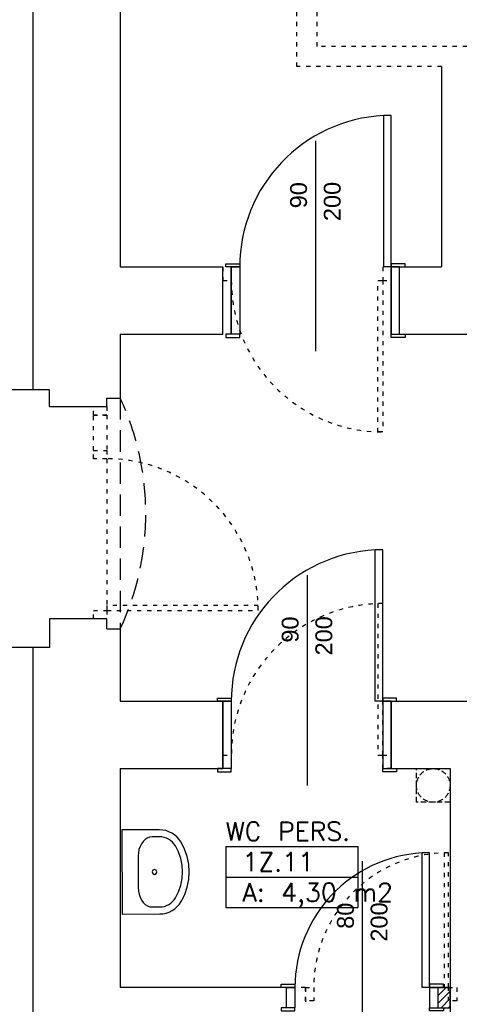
# Model space of a CAD drawing. Header units: inches. Extents: x 18487 to 24863, y 1480 to 5771.
# Tile 18 of 51: x 22135 to 22396, y 2541 to 3125. Entities that reach past the tile are written whole.
import ezdxf
from ezdxf.enums import TextEntityAlignment as Align

# ---------------------------------------------------------------- set-up
doc = ezdxf.new("R2010")
doc.units = ezdxf.units.IN
doc.header["$MEASUREMENT"] = 0
for name, pattern in [('DASHED', [19.05, 12.7, -6.35]), ('HIDDEN2', [4.7625, 3.175, -1.5875]), ('Przerywana', [6, 2.5, -3.5])]:
    doc.linetypes.add(name, pattern=pattern)
for name, color, linetype in [('_T sanitarne', 7, 'Continuous'), ('_T sciany', 7, 'Continuous'), ('AA_PRZ_SCIANY_030', 7, 'Continuous'), ('AA_PRZERYWANE', 7, 'Continuous'), ('AA_STOLARKA DRZW_009', 7, 'Continuous'), ('AA_WIDOK_005', 7, 'Continuous'), ('AA_WIDOK_009', 7, 'Continuous'), ('ArchiCAD', 7, 'Continuous'), ('Window-Door Markers', 7, 'Continuous')]:
    doc.layers.add(name, color=color, linetype=linetype)
doc.styles.add('GENERATED_STYLE_16', font='txt')
doc.styles.add('GENERATED_STYLE_17', font='arial.ttf')
doc.styles.get("Standard").update_dxf_attribs({"font": 'txt', "bigfont": 'BIGFONT.SHX'})

# ---------------------------------------------------------------- blocks, each defined once
blk = doc.blocks.new('WC PERS._1Z.11_200', base_point=(22296.17, 2625.19))
at = {"layer": '_T sciany', "color": 160, "linetype": 'Continuous'}
for p, q in [((22256.94, 2634.25), (22256.94, 2598.02)), ((22256.94, 2634.25), (22335.4, 2634.25)), ((22335.4, 2634.25), (22335.4, 2598.02)), ((22256.94, 2616.13), (22335.4, 2616.13)), ((22256.94, 2598.02), (22335.4, 2598.02))]:
    blk.add_line(p, q, dxfattribs=at)
at = {"color": 0}
for tag in ['floor_f', 'ROOM_PERIM', 'ROOM_WALLS_SURF', 'ROOM_DOORS_SURF', 'ROOM_WINDS_SURF', 'ROOM_BASELEV', 'ROOM_HEIGHT', 'ROOM_NET_AREA', 'ROOM_REDUCED_AREA', 'ROOM_CALC_AREA', 'ROOM_VOLUME']:
    blk.add_attdef(tag, text='', height=200, dxfattribs=at).set_placement((22296.17, 2568.05), align=Align.BOTTOM_LEFT)
at = {"layer": '_T sciany', "color": 160}
for tag, p in [('ROOM_NAME', (22256.94, 2648.81)), ('ROOM_NUMBER', (22266.94, 2630.69)), ('ROOM_AREA', (22266.94, 2612.58))]:
    blk.add_attdef(tag, text='', height=11, dxfattribs=at).set_placement(p, align=Align.TOP_LEFT)
blk = doc.blocks.new('D1 -Tr 65_362')
at = {"color": 140, "linetype": 'Continuous'}
for p, q in [((40, 80), (35.555, 80)), ((35.555, 0), (35.555, 80)), ((40, 0), (40, 80)), ((-48.255, 0), (-48.255, 1.905)), ((-48.255, 1.905), (-40, 1.905)), ((-48.255, 0), (-48.255, 1.905)), ((-48.255, 1.905), (-40, 1.905)), ((-40, 0), (-48.255, 0)), ((-40, 0), (-48.255, 0)), ((-45, 0), (-40, 0)), ((-45, -12), (-45, 0)), ((-45, 0), (-40, 0)), ((-45, -12), (-45, 0)), ((-40, 1.905), (-40, 0)), ((-40, 1.905), (-40, 0)), ((-40, 0), (-40, -12)), ((-40, 0), (-40, -12)), ((40, 0), (35.555, 0)), ((48.255, 1.905), (40, 1.905)), ((40, 1.905), (40, 0)), ((48.255, 1.905), (40, 1.905)), ((40, 1.905), (40, 0)), ((45, 0), (40, 0)), ((40, 0), (40, -12)), ((40, 0), (48.255, 0)), ((45, 0), (40, 0)), ((40, 0), (40, -12)), ((40, 0), (48.255, 0)), ((45, -12), (45, 0)), ((45, -12), (45, 0)), ((48.255, 0), (48.255, 1.905)), ((48.255, 0), (48.255, 1.905)), ((-40, -12), (-48.255, -12)), ((-48.255, -12), (-48.255, -13.905)), ((-40, -12), (-48.255, -12)), ((-48.255, -12), (-48.255, -13.905)), ((-48.255, -13.905), (-40, -13.905)), ((-48.255, -13.905), (-40, -13.905)), ((-40, -12), (-45, -12)), ((-40, -12), (-45, -12)), ((-40, -13.905), (-40, -12)), ((-40, -13.905), (-40, -12)), ((40, -12), (45, -12)), ((40, -12), (48.255, -12)), ((40, -13.905), (40, -12)), ((40, -12), (45, -12)), ((40, -12), (48.255, -12)), ((40, -13.905), (40, -12)), ((48.255, -13.905), (40, -13.905)), ((48.255, -13.905), (40, -13.905)), ((48.255, -12), (48.255, -13.905)), ((48.255, -12), (48.255, -13.905))]:
    blk.add_line(p, q, dxfattribs=at)
blk.add_arc((40, 0), 80, 93.180227, 180, dxfattribs=at)
blk = doc.blocks.new('Window-Door Marker - 70_4783')
at = {"layer": 'ArchiCAD', "color": 140, "linetype": 'Continuous'}
blk.add_line((0, 75), (0, -22), dxfattribs=at)
blk = doc.blocks.new('WALL_615', base_point=(22304.3, 2538.57))
at = {"layer": '_T sciany'}
h = blk.add_hatch(dxfattribs=at)
h.set_pattern_fill('ANSI31', color=5, style=0, pattern_type=2)
h.set_pattern_definition([(45, (0, 0), (-2.24506403, 2.24506403), [])])
h.paths.add_polyline_path([(22383.14, 2550.57), (22383.14, 2538.57), (22390.3, 2538.57), (22390.3, 2550.57)], flags=0)
at = {"layer": '_T sciany', "color": 5, "linetype": 'Continuous'}
for p, q in [((22383.14, 2538.57), (22383.14, 2550.57)), ((22390.3, 2550.57), (22383.14, 2550.57)), ((22390.3, 2538.57), (22390.3, 2550.57)), ((22383.14, 2538.57), (22390.3, 2538.57))]:
    blk.add_line(p, q, dxfattribs=at)
at = {"layer": '_T sciany'}
blk.add_blockref('D1 -Tr 65_362', (22338.14, 2550.57), dxfattribs=at)
at = {"layer": 'Window-Door Markers'}
ref = blk.add_blockref('Window-Door Marker - 70_4783', (22338.14, 2550.57), dxfattribs=at)
ref.add_attrib('AC_WIDO_A_SIZE', '80', dxfattribs={"color": 255, "height": 10, "rotation": 90, "style": 'GENERATED_STYLE_17'}).set_placement((22336.1, 2585.39), align=Align.BOTTOM_LEFT)
ref.add_attrib('AC_WIDO_B_SIZE', '200', dxfattribs={"color": 255, "height": 10, "rotation": 90, "style": 'GENERATED_STYLE_17'}).set_placement((22356.1, 2577.8), align=Align.BOTTOM_LEFT)
blk = doc.blocks.new('D1 -Tr 65_403')
at = {"color": 140, "linetype": 'Continuous'}
for p, q in [((45, 90), (40.555, 90)), ((40.555, 0), (40.555, 90)), ((45, 0), (45, 90)), ((-53.255, 0), (-53.255, 1.905)), ((-53.255, 1.905), (-45, 1.905)), ((-53.255, 0), (-53.255, 1.905)), ((-53.255, 1.905), (-45, 1.905)), ((-45, 0), (-53.255, 0)), ((-45, 0), (-53.255, 0)), ((-50, 0), (-45, 0)), ((-50, -40), (-50, 0)), ((-50, 0), (-45, 0)), ((-50, -40), (-50, 0)), ((-45, 1.905), (-45, 0)), ((-45, 1.905), (-45, 0)), ((-45, 0), (-45, -40)), ((-45, 0), (-45, -40)), ((45, 0), (40.555, 0)), ((53.255, 1.905), (45, 1.905)), ((45, 1.905), (45, 0)), ((53.255, 1.905), (45, 1.905)), ((45, 1.905), (45, 0)), ((50, 0), (45, 0)), ((45, 0), (45, -40)), ((45, 0), (53.255, 0)), ((50, 0), (45, 0)), ((45, 0), (45, -40)), ((45, 0), (53.255, 0)), ((50, -40), (50, 0)), ((50, -40), (50, 0)), ((53.255, 0), (53.255, 1.905)), ((53.255, 0), (53.255, 1.905)), ((-45, -40), (-53.255, -40)), ((-53.255, -40), (-53.255, -41.905)), ((-45, -40), (-53.255, -40)), ((-53.255, -40), (-53.255, -41.905)), ((-45, -40), (-50, -40)), ((-45, -40), (-50, -40)), ((-45, -41.905), (-45, -40)), ((-45, -41.905), (-45, -40)), ((45, -40), (50, -40)), ((45, -40), (53.255, -40)), ((45, -41.905), (45, -40)), ((45, -40), (50, -40)), ((45, -40), (53.255, -40)), ((45, -41.905), (45, -40)), ((53.255, -40), (53.255, -41.905)), ((53.255, -40), (53.255, -41.905)), ((-53.255, -41.905), (-45, -41.905)), ((-53.255, -41.905), (-45, -41.905)), ((53.255, -41.905), (45, -41.905)), ((53.255, -41.905), (45, -41.905))]:
    blk.add_line(p, q, dxfattribs=at)
blk.add_arc((45, 0), 90, 92.827477, 180, dxfattribs=at)
blk = doc.blocks.new('Window-Door Marker - 70_4818')
at = {"layer": 'ArchiCAD', "color": 140, "linetype": 'Continuous'}
blk.add_line((0, 75), (0, -50), dxfattribs=at)
blk = doc.blocks.new('WALL_698', base_point=(22255.3, 2680.57))
at = {"layer": '_T sciany', "color": 5, "linetype": 'Continuous'}
for p, q in [((22255.3, 2720.57), (22255.3, 2680.57)), ((22355.3, 2680.57), (22355.3, 2720.57))]:
    blk.add_line(p, q, dxfattribs=at)
at = {"layer": '_T sciany'}
blk.add_blockref('D1 -Tr 65_403', (22305.3, 2720.57), dxfattribs=at)
at = {"layer": 'Window-Door Markers'}
ref = blk.add_blockref('Window-Door Marker - 70_4818', (22305.3, 2720.57), dxfattribs=at)
ref.add_attrib('AC_WIDO_A_SIZE', '90', dxfattribs={"color": 255, "height": 10, "rotation": 90, "style": 'GENERATED_STYLE_17'}).set_placement((22303.26, 2755.39), align=Align.BOTTOM_LEFT)
ref.add_attrib('AC_WIDO_B_SIZE', '200', dxfattribs={"color": 255, "height": 10, "rotation": 90, "style": 'GENERATED_STYLE_17'}).set_placement((22323.26, 2747.8), align=Align.BOTTOM_LEFT)
blk = doc.blocks.new('WALL_700', base_point=(22260.3, 2938.57))
at = {"layer": '_T sciany', "color": 5, "linetype": 'Continuous'}
for p, q in [((22260.3, 2978.57), (22260.3, 2938.57)), ((22360.3, 2938.57), (22360.3, 2978.57))]:
    blk.add_line(p, q, dxfattribs=at)
at = {"layer": '_T sciany'}
blk.add_blockref('D1 -Tr 65_403', (22310.3, 2978.57), dxfattribs=at)
at = {"layer": 'Window-Door Markers'}
ref = blk.add_blockref('Window-Door Marker - 70_4818', (22310.3, 2978.57), dxfattribs=at)
ref.add_attrib('AC_WIDO_A_SIZE', '90', dxfattribs={"color": 255, "height": 10, "rotation": 90, "style": 'GENERATED_STYLE_17'}).set_placement((22308.26, 3013.39), align=Align.BOTTOM_LEFT)
ref.add_attrib('AC_WIDO_B_SIZE', '200', dxfattribs={"color": 255, "height": 10, "rotation": 90, "style": 'GENERATED_STYLE_17'}).set_placement((22328.26, 3005.8), align=Align.BOTTOM_LEFT)
blk = doc.blocks.new('Basin 2 65_3907')
at = {"layer": '_T sanitarne', "color": 0, "linetype": 'Continuous'}
for p, q in [((-25, 17.92), (-25, -4.48)), ((-22.5, 17.92), (-25, 17.92)), ((22.5, 17.92), (-22.5, 17.92)), ((25, 17.92), (22.5, 17.92)), ((25, -4.48), (25, 17.92)), ((-16.73, 6.34), (-18.14, 5.32)), ((-15.08, 7.17), (-16.73, 6.34)), ((-13.27, 7.78), (-15.08, 7.17)), ((-11.33, 8.15), (-13.27, 7.78)), ((-9.33, 8.28), (-11.33, 8.15)), ((9.33, 8.28), (-9.33, 8.28)), ((11.33, 8.15), (9.33, 8.28)), ((13.27, 7.78), (11.33, 8.15)), ((15.08, 7.17), (13.27, 7.78)), ((16.73, 6.34), (15.08, 7.17)), ((18.14, 5.32), (16.73, 6.34)), ((-20.66, 1.44), (-20.83, 0)), ((-20.83, 0), (-20.83, -4.48)), ((-20.14, 2.83), (-20.66, 1.44)), ((-19.29, 4.14), (-20.14, 2.83)), ((-18.14, 5.32), (-19.29, 4.14)), ((19.29, 4.14), (18.14, 5.32)), ((20.14, 2.83), (19.29, 4.14)), ((20.66, 1.44), (20.14, 2.83)), ((20.83, 0), (20.66, 1.44)), ((20.83, -4.48), (20.83, 0))]:
    blk.add_line(p, q, dxfattribs=at)
blk.add_lwpolyline([(0, 0), (-1.03, -0.41), (-1.46, -1.4), (-1.03, -2.39), (0, -2.8), (1.03, -2.39), (1.46, -1.4), (1.03, -0.41)], close=True, dxfattribs=at)
blk.add_lwpolyline([(0, 0), (-1.03, -0.41), (-1.46, -1.4), (-1.03, -2.39), (0, -2.8), (1.03, -2.39), (1.46, -1.4), (1.03, -0.41)], close=True, dxfattribs=at)
for points in [[(-25, -4.48), (-24.87, -6.38), (-24.5, -8.25), (-23.88, -10.06), (-23.03, -11.78), (-21.96, -13.39), (-20.68, -14.85), (-19.23, -16.14), (-17.61, -17.25)], [(-20.83, -4.48), (-20.74, -5.88), (-20.47, -7.25), (-20.01, -8.58), (-19.39, -9.84), (-18.6, -11.02), (-17.66, -12.09), (-16.59, -13.04), (-15.41, -13.85)], [(15.41, -13.85), (16.59, -13.04), (17.66, -12.09), (18.6, -11.02), (19.39, -9.84), (20.01, -8.58), (20.47, -7.25), (20.74, -5.88), (20.83, -4.48)], [(17.61, -17.25), (19.23, -16.14), (20.68, -14.85), (21.96, -13.39), (23.03, -11.78), (23.88, -10.06), (24.5, -8.25), (24.87, -6.38), (25, -4.48)], [(-17.61, -17.25), (-13.51, -19.33), (-9.16, -20.85), (-4.62, -21.77), (0, -22.08), (4.62, -21.77), (9.16, -20.85), (13.51, -19.33), (17.61, -17.25)], [(-15.41, -13.85), (-11.83, -15.68), (-8.01, -17), (-4.05, -17.81), (0, -18.08), (4.05, -17.81), (8.01, -17), (11.83, -15.68), (15.41, -13.85)]]:
    blk.add_lwpolyline(points, dxfattribs=at)

msp = doc.modelspace()

# ---------------------------------------------------------------- linework, layer by layer
at = {"layer": 'AA_PRZ_SCIANY_030', "color": 252, "linetype": 'Continuous'}
for p, q in [((22194.3, 3478.57), (22194.3, 2978.57)), ((22142.3, 3454.57), (22142.3, 2905.57)), ((22385.3, 3097.57), (22385.3, 2978.57)), ((22194.3, 2978.57), (22255.3, 2978.57)), ((22255.3, 2938.57), (22255.3, 2978.57)), ((22355.3, 2978.57), (22385.3, 2978.57)), ((22355.3, 2938.57), (22355.3, 2978.57)), ((22194.3, 2938.57), (22255.3, 2938.57)), ((22194.3, 2938.57), (22194.3, 2900.57)), ((22355.3, 2938.57), (22639.3, 2938.57)), ((22152.3, 2905.57), (22122.3, 2905.57)), ((22152.3, 2895.57), (22152.3, 2905.57)), ((22152.3, 2895.57), (22186.3, 2895.57)), ((22186.3, 2895.57), (22186.3, 2900.57)), ((22186.3, 2900.57), (22194.3, 2900.57)), ((22186.3, 2769.57), (22152.3, 2769.57)), ((22152.3, 2769.57), (22152.3, 2752.57)), ((22186.3, 2763.57), (22186.3, 2769.57)), ((22186.3, 2763.57), (22194.3, 2763.57)), ((22194.3, 2763.57), (22194.3, 2720.57)), ((22152.3, 2752.57), (22122.3, 2752.57)), ((22142.3, 2752.57), (22142.3, 2202.57)), ((22194.3, 2720.57), (22255.3, 2720.57)), ((22255.3, 2720.57), (22255.3, 2680.57)), ((22355.3, 2720.57), (22638.3, 2720.57)), ((22355.3, 2720.57), (22355.3, 2680.57)), ((22194.3, 2680.57), (22255.3, 2680.57)), ((22194.3, 2680.57), (22194.3, 2550.57)), ((22355.3, 2680.57), (22390.3, 2680.57)), ((22390.3, 2680.57), (22390.3, 2443.57)), ((22293.05, 2550.57), (22194.3, 2550.57))]:
    msp.add_line(p, q, dxfattribs=at)
at = {"layer": 'AA_PRZ_SCIANY_030', "color": 252, "linetype": 'Przerywana'}
for p, q in [((22299.3, 3097.57), (22299.3, 3219.57)), ((22311.3, 3109.57), (22311.3, 3219.57)), ((22406.3, 3109.57), (22311.3, 3109.57)), ((22385.3, 3097.57), (22299.3, 3097.57)), ((22304.3, 2550.57), (22293.05, 2550.57)), ((22304.3, 2550.57), (22304.3, 2538.57))]:
    msp.add_line(p, q, dxfattribs=at)
at = {"layer": 'AA_PRZERYWANE', "color": 252, "linetype": 'DASHED'}
msp.add_line((22194.3, 2900.57), (22194.3, 2763.57), dxfattribs=at)
at = {"layer": 'AA_PRZERYWANE', "color": 251, "linetype": 'DASHED'}
msp.add_arc((22047.22, 2832.07), 162.26, 335.0284, 24.97161, dxfattribs=at)
at = {"layer": 'AA_STOLARKA DRZW_009', "color": 252, "linetype": 'Przerywana'}
for p, q in [((22260.3, 2978.57), (22255.3, 2978.57)), ((22255.3, 2978.57), (22255.3, 2970.57)), ((22260.3, 2970.57), (22260.3, 2978.57)), ((22355.3, 2978.57), (22350.3, 2978.57)), ((22350.3, 2978.57), (22350.3, 2970.57)), ((22355.3, 2970.57), (22355.3, 2978.57)), ((22255.3, 2970.57), (22260.3, 2970.57)), ((22347.46, 2970.57), (22350.3, 2970.57)), ((22347.46, 2880.57), (22347.46, 2970.57)), ((22350.3, 2970.57), (22355.3, 2970.57)), ((22350.3, 2970.57), (22350.3, 2880.57)), ((22178.3, 2895.57), (22186.3, 2895.57)), ((22178.3, 2890.57), (22178.3, 2895.57)), ((22186.3, 2895.57), (22186.3, 2890.57)), ((22178.3, 2869.57), (22178.3, 2890.57)), ((22178.3, 2890.57), (22186.3, 2890.57)), ((22186.3, 2890.57), (22178.3, 2890.57)), ((22186.3, 2890.57), (22186.3, 2869.57)), ((22350.3, 2880.57), (22347.46, 2880.57)), ((22178.3, 2864.57), (22178.3, 2869.57)), ((22178.3, 2869.57), (22186.3, 2869.57)), ((22186.3, 2869.57), (22186.3, 2864.57)), ((22186.3, 2864.57), (22178.3, 2864.57)), ((22350.3, 2778.57), (22347.46, 2778.57)), ((22347.46, 2778.57), (22347.46, 2688.57)), ((22350.3, 2688.57), (22350.3, 2778.57)), ((22178.3, 2769.57), (22178.3, 2774.57)), ((22178.3, 2774.57), (22186.3, 2774.57)), ((22186.3, 2777.41), (22186.3, 2774.57)), ((22276.3, 2777.41), (22186.3, 2777.41)), ((22186.3, 2774.57), (22186.3, 2769.57)), ((22186.3, 2774.57), (22276.3, 2774.57)), ((22276.3, 2774.57), (22276.3, 2777.41)), ((22186.3, 2769.57), (22178.3, 2769.57)), ((22255.3, 2680.57), (22255.3, 2688.57)), ((22255.3, 2688.57), (22260.3, 2688.57)), ((22260.3, 2688.57), (22260.3, 2680.57)), ((22347.46, 2688.57), (22350.3, 2688.57)), ((22350.3, 2680.57), (22350.3, 2688.57)), ((22350.3, 2688.57), (22355.3, 2688.57)), ((22355.3, 2688.57), (22355.3, 2680.57)), ((22260.3, 2680.57), (22255.3, 2680.57)), ((22355.3, 2680.57), (22350.3, 2680.57)), ((22389.3, 2630.57), (22386.78, 2630.57)), ((22386.78, 2630.57), (22386.78, 2550.57)), ((22389.3, 2550.57), (22389.3, 2630.57)), ((22304.3, 2542.57), (22304.3, 2550.57)), ((22304.3, 2550.57), (22309.3, 2550.57)), ((22309.3, 2550.57), (22309.3, 2542.57)), ((22386.78, 2550.57), (22389.3, 2550.57)), ((22389.3, 2542.57), (22389.3, 2550.57)), ((22389.3, 2550.57), (22394.3, 2550.57)), ((22394.3, 2550.57), (22394.3, 2542.57)), ((22309.3, 2542.57), (22304.3, 2542.57)), ((22394.3, 2542.57), (22389.3, 2542.57))]:
    msp.add_line(p, q, dxfattribs=at)
at = {"layer": 'AA_STOLARKA DRZW_009', "color": 2, "linetype": 'Przerywana'}
for centre, radius, start, end in [((22350.3, 2970.57), 90, 180.00002, 269.99999), ((22186.3, 2774.57), 90, 0.00001, 89.99998), ((22350.3, 2688.57), 90, 90.00001, 179.99998), ((22389.3, 2550.57), 80, 90.00001, 179.99998)]:
    msp.add_arc(centre, radius, start, end, dxfattribs=at)
at = {"layer": 'AA_WIDOK_005', "color": 252, "linetype": 'HIDDEN2'}
for p, q in [((22370.3, 2680.57), (22390.3, 2680.57)), ((22370.3, 2660.57), (22370.3, 2680.57)), ((22390.3, 2680.57), (22390.3, 2660.57)), ((22390.3, 2660.57), (22370.3, 2660.57))]:
    msp.add_line(p, q, dxfattribs=at)
msp.add_circle((22380.3, 2670.57), 10, dxfattribs=at)
at = {"layer": 'AA_WIDOK_009', "color": 252, "linetype": 'Przerywana'}
msp.add_line((22186.3, 2864.57), (22186.3, 2774.57), dxfattribs=at)

# ---------------------------------------------------------------- block references
at = {"layer": '_T sanitarne', "color": 161, "rotation": 90.14463777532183}
msp.add_blockref('Basin 2 65_3907', (22213.23, 2619.21), dxfattribs=at)
msp.add_blockref('Basin 2 65_3907', (22213.23, 2619.21), dxfattribs=at)
at = {"layer": '_T sciany', "color": 5}
for name, p in [('WALL_700', (22260.3, 2938.57)), ('WALL_698', (22255.3, 2680.57)), ('WALL_615', (22304.3, 2538.57))]:
    msp.add_blockref(name, p, dxfattribs=at)
at = {"layer": '_T sciany', "color": 254, "linetype": 'Continuous'}
ref = msp.add_blockref('WC PERS._1Z.11_200', (22296.17, 2625.19), dxfattribs=at)
ref.add_attrib('ROOM_NAME', 'WC PERS.', dxfattribs={"color": 160, "linetype": 'Continuous', "height": 11}).set_placement((22256.94, 2648.81), align=Align.TOP_LEFT)
ref.add_attrib('ROOM_NUMBER', '1Z.11', dxfattribs={"color": 160, "linetype": 'Continuous', "height": 11}).set_placement((22266.94, 2630.69), align=Align.TOP_LEFT)
ref.add_attrib('ROOM_AREA', 'A: 4,30 m2', dxfattribs={"color": 160, "linetype": 'Continuous', "height": 11}).set_placement((22266.94, 2612.58), align=Align.TOP_LEFT)

doc.saveas('drawing.dxf')
